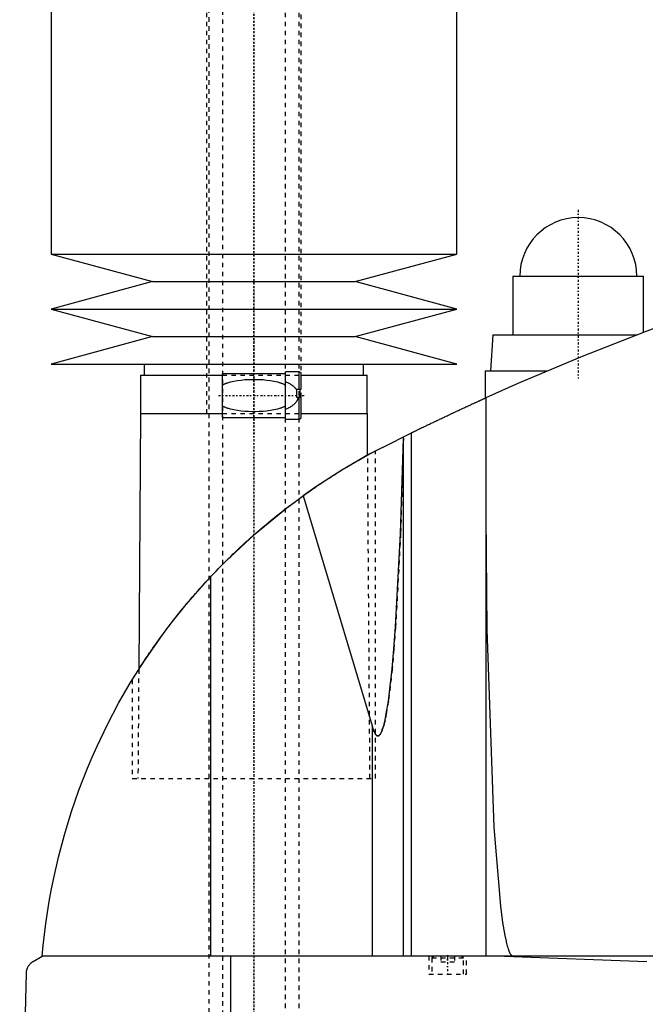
# Model space of a CAD drawing. Extents: x -602 to 174, y -319 to 827.
# Tile 3 of 7: x -602 to -463, y 126 to 345. Entities that reach past the tile are written whole.
import ezdxf

# ---------------------------------------------------------------- set-up
doc = ezdxf.new("R2010")
doc.units = 0
doc.linetypes.add('CENTER', pattern=[1.5, 0.45, -0.5, 0.05, -0.5])
doc.linetypes.add('DASHED', pattern=[2, 1, -1])
for name, color, linetype in [('AM_0', 7, 'CONTINUOUS'), ('AM_3', 7, 'DASHED'), ('AM_7', 7, 'CENTER')]:
    doc.layers.add(name, color=color, linetype=linetype)

msp = doc.modelspace()

# ---------------------------------------------------------------- linework, layer by layer
at = {"layer": 'AM_0', "color": 7, "linetype": 'CONTINUOUS'}
for p, q in [((-595, 360.5), (-595, 292.9)), ((-505, 292.9), (-505, 360.5)), ((-595, 292.9), (-572.5, 286.8)), ((-595, 292.9), (-505, 292.9)), ((-527.5, 286.8), (-505, 292.9)), ((-572.5, 286.8), (-595, 280.7)), ((-572.5, 286.8), (-527.5, 286.8)), ((-505, 280.7), (-527.5, 286.8)), ((-492.5, 288), (-492.5, 275)), ((-492.5, 288), (-463.5, 288)), ((-463.5, 275.54), (-463.5, 288)), ((-595, 280.7), (-572.5, 274.6)), ((-595, 280.7), (-505, 280.7)), ((-527.5, 274.6), (-505, 280.7)), ((-572.5, 274.6), (-595, 268.5)), ((-572.5, 274.6), (-527.5, 274.6)), ((-505, 268.5), (-527.5, 274.6)), ((-497, 275), (-497.5, 267)), ((-497, 275), (-464.91, 275)), ((-595, 268.5), (-505, 268.5)), ((-574.35, 268.5), (-574.35, 266)), ((-540, 266.75), (-543, 266.75)), ((-543, 256.25), (-543, 266.75)), ((-540, 262.9), (-540, 266.75)), ((-525.65, 266), (-525.65, 268.5)), ((-498.65, 267), (-498.65, 260.94)), ((-498.65, 267), (-484.81, 267)), ((-575.15, 266), (-575.15, 257.5)), ((-575.15, 266), (-557, 266)), ((-543, 266.35), (-557, 266.35)), ((-557, 256.65), (-557, 266.35)), ((-539.5, 262.9), (-539.5, 266.25)), ((-539.5, 266), (-524.85, 266)), ((-524.85, 257.5), (-524.85, 266)), ((-540.5, 261.1), (-540.5, 262.9)), ((-540.5, 262.9), (-539.5, 262.9)), ((-539.83, 262.9), (-539.83, 261.1)), ((-539.5, 261.1), (-540.5, 261.1)), ((-540, 256.25), (-540, 261.1)), ((-539.5, 256.75), (-539.5, 261.1)), ((-498.5, 261.01), (-498.5, 137.05)), ((-575.17, 257.5), (-575.58, 200.68)), ((-575.17, 257.5), (-557, 257.5)), ((-557, 256.65), (-543, 256.65)), ((-543, 256.25), (-540, 256.25)), ((-539.5, 257.5), (-524.83, 257.5)), ((-524.76, 248.27), (-524.83, 257.5)), ((-521.5, 250), (-515.04, 253.21)), ((-516.82, 252), (-516.82, 252.34)), ((-516.82, 137.05), (-516.82, 252)), ((-515.04, 137.05), (-515.04, 253.21)), ((-524.76, 248.27), (-523, 249.22)), ((-539.07, 239.26), (-523.7, 187.93)), ((-559.54, 137.05), (-559.54, 221.33)), ((-577, 198.4), (-575.58, 200.68)), ((-523.7, 137.05), (-523.7, 187.93)), ((-599, 135.85), (-597, 137.05)), ((-205.5, 137.05), (-597, 137.05)), ((-555.15, 76.5), (-555.15, 137.05)), ((-494.4, 137.05), (-462.76, 135.85)), ((-602, 76.5), (-600.5, 133.35))]:
    msp.add_line(p, q, dxfattribs=at)
for points in [[(-455.5, 278.5, 0), (-462.76, 275.82, 0), (-477.17, 270.17, 0), (-491.43, 264.15, 0), (-498.5, 261.01, 0)], [(-515.04, 253.21, 0), (-515, 253.23, 0), (-514.92, 253.27, 0), (-514.83, 253.31, 0), (-514.79, 253.34, 0), (-514.74, 253.36, 0), (-514.64, 253.41, 0), (-514.54, 253.46, 0), (-514.43, 253.51, 0), (-514.31, 253.57, 0), (-514.19, 253.63, 0), (-514.13, 253.66, 0), (-514.07, 253.69, 0), (-513.94, 253.75, 0), (-513.81, 253.82, 0), (-513.67, 253.88, 0), (-513.53, 253.95, 0), (-513.39, 254.02, 0), (-513.32, 254.05, 0), (-513.24, 254.09, 0), (-513.09, 254.16, 0), (-512.94, 254.23, 0), (-512.87, 254.27, 0), (-512.79, 254.31, 0), (-512.63, 254.39, 0), (-512.47, 254.47, 0), (-512.38, 254.51, 0), (-512.3, 254.55, 0), (-512.13, 254.63, 0), (-511.95, 254.71, 0), (-511.77, 254.8, 0), (-511.59, 254.89, 0), (-511.4, 254.98, 0), (-511.31, 255.02, 0), (-511.22, 255.07, 0), (-511.02, 255.16, 0), (-510.83, 255.26, 0), (-510.63, 255.35, 0), (-510.43, 255.45, 0), (-510.23, 255.54, 0), (-510.13, 255.59, 0), (-510.03, 255.64, 0), (-509.82, 255.74, 0), (-509.61, 255.84, 0), (-509.41, 255.94, 0), (-509.2, 256.04, 0), (-508.99, 256.14, 0), (-508.88, 256.19, 0), (-508.78, 256.24, 0), (-508.57, 256.34, 0), (-508.36, 256.44, 0), (-508.15, 256.54, 0), (-507.94, 256.64, 0), (-507.73, 256.73, 0), (-507.62, 256.78, 0), (-507.52, 256.83, 0), (-507.31, 256.93, 0), (-507.11, 257.03, 0), (-506.9, 257.12, 0), (-506.7, 257.22, 0), (-506.49, 257.32, 0), (-506.39, 257.37, 0), (-506.29, 257.41, 0), (-506.08, 257.51, 0), (-505.87, 257.61, 0), (-505.76, 257.66, 0), (-505.66, 257.71, 0), (-505.44, 257.81, 0), (-505.23, 257.91, 0), (-505.13, 257.96, 0), (-505.02, 258.01, 0), (-504.81, 258.1, 0), (-504.6, 258.2, 0), (-504.39, 258.3, 0), (-504.19, 258.4, 0), (-503.98, 258.49, 0), (-503.88, 258.54, 0), (-503.78, 258.59, 0), (-503.57, 258.68, 0), (-503.37, 258.77, 0), (-503.17, 258.87, 0), (-502.98, 258.96, 0), (-502.78, 259.05, 0), (-502.69, 259.09, 0), (-502.59, 259.13, 0), (-502.41, 259.22, 0), (-502.22, 259.31, 0), (-502.04, 259.39, 0), (-501.87, 259.47, 0), (-501.7, 259.55, 0), (-501.61, 259.59, 0), (-501.53, 259.63, 0), (-501.36, 259.7, 0), (-501.2, 259.77, 0), (-501.05, 259.85, 0), (-500.9, 259.92, 0), (-500.75, 259.98, 0), (-500.67, 260.02, 0), (-500.6, 260.05, 0), (-500.46, 260.12, 0), (-500.32, 260.18, 0), (-500.18, 260.24, 0), (-500.05, 260.3, 0), (-499.92, 260.36, 0), (-499.86, 260.39, 0), (-499.8, 260.42, 0), (-499.68, 260.47, 0), (-499.56, 260.52, 0), (-499.51, 260.55, 0), (-499.45, 260.57, 0), (-499.35, 260.62, 0), (-499.25, 260.67, 0), (-499.2, 260.69, 0), (-499.16, 260.71, 0), (-499.07, 260.75, 0), (-498.99, 260.78, 0), (-498.91, 260.82, 0), (-498.84, 260.85, 0), (-498.78, 260.88, 0), (-498.75, 260.89, 0), (-498.72, 260.9, 0), (-498.67, 260.93, 0), (-498.63, 260.95, 0), (-498.59, 260.96, 0), (-498.56, 260.98, 0), (-498.54, 260.99, 0), (-498.53, 260.99, 0), (-498.52, 261, 0), (-498.51, 261, 0), (-498.5, 261.01, 0), (-498.5, 261.01, 0)], [(-523.7, 187.93, 0), (-523.67, 187.8, 0), (-523.59, 187.55, 0), (-523.51, 187.32, 0), (-523.47, 187.22, 0), (-523.43, 187.11, 0), (-523.35, 186.92, 0), (-523.27, 186.74, 0), (-523.19, 186.58, 0), (-523.11, 186.44, 0), (-523.03, 186.32, 0), (-522.99, 186.26, 0), (-522.98, 186.25, 0), (-522.97, 186.24, 0), (-522.96, 186.22, 0), (-522.95, 186.21, 0), (-522.94, 186.2, 0), (-522.93, 186.19, 0), (-522.92, 186.17, 0), (-522.9, 186.16, 0), (-522.89, 186.14, 0), (-522.88, 186.13, 0), (-522.87, 186.12, 0), (-522.86, 186.12, 0), (-522.85, 186.1, 0), (-522.84, 186.09, 0), (-522.82, 186.08, 0), (-522.81, 186.07, 0), (-522.8, 186.06, 0), (-522.79, 186.05, 0), (-522.78, 186.05, 0), (-522.77, 186.03, 0), (-522.76, 186.03, 0), (-522.74, 186.02, 0), (-522.73, 186.01, 0), (-522.72, 186, 0), (-522.71, 186, 0), (-522.7, 185.99, 0), (-522.69, 185.98, 0), (-522.68, 185.98, 0), (-522.66, 185.97, 0), (-522.65, 185.97, 0), (-522.64, 185.96, 0), (-522.63, 185.96, 0), (-522.62, 185.96, 0), (-522.61, 185.95, 0), (-522.6, 185.95, 0), (-522.58, 185.94, 0), (-522.57, 185.94, 0), (-522.56, 185.94, 0), (-522.55, 185.94, 0), (-522.54, 185.94, 0), (-522.53, 185.94, 0), (-522.52, 185.94, 0), (-522.51, 185.94, 0), (-522.5, 185.94, 0), (-522.49, 185.94, 0), (-522.48, 185.94, 0), (-522.47, 185.94, 0), (-522.46, 185.94, 0), (-522.45, 185.94, 0), (-522.44, 185.94, 0), (-522.42, 185.94, 0), (-522.41, 185.95, 0), (-522.4, 185.95, 0), (-522.39, 185.95, 0), (-522.38, 185.95, 0), (-522.37, 185.96, 0), (-522.36, 185.96, 0), (-522.34, 185.97, 0), (-522.33, 185.97, 0), (-522.32, 185.98, 0), (-522.31, 185.98, 0), (-522.3, 185.99, 0), (-522.29, 185.99, 0), (-522.28, 186, 0), (-522.27, 186.01, 0), (-522.26, 186.01, 0), (-522.25, 186.02, 0), (-522.24, 186.03, 0), (-522.23, 186.03, 0), (-522.22, 186.04, 0), (-522.21, 186.05, 0), (-522.2, 186.06, 0), (-522.18, 186.07, 0), (-522.17, 186.08, 0), (-522.16, 186.09, 0), (-522.15, 186.1, 0), (-522.14, 186.11, 0), (-522.13, 186.12, 0), (-522.12, 186.13, 0), (-522.1, 186.15, 0), (-522.09, 186.16, 0), (-522.08, 186.18, 0), (-522.07, 186.19, 0), (-522.06, 186.19, 0), (-522.05, 186.21, 0), (-522.04, 186.23, 0), (-522.03, 186.23, 0), (-522.02, 186.24, 0), (-522.01, 186.26, 0), (-522, 186.28, 0), (-521.99, 186.29, 0), (-521.98, 186.3, 0), (-521.97, 186.32, 0), (-521.96, 186.34, 0), (-521.91, 186.41, 0), (-521.83, 186.54, 0), (-521.75, 186.7, 0), (-521.67, 186.87, 0), (-521.59, 187.06, 0), (-521.55, 187.16, 0), (-521.51, 187.27, 0), (-521.43, 187.49, 0), (-521.36, 187.73, 0), (-521.28, 187.99, 0), (-521.2, 188.26, 0), (-521.12, 188.55, 0), (-521.08, 188.71, 0), (-521.04, 188.86, 0), (-520.97, 189.19, 0), (-520.89, 189.53, 0), (-520.62, 190.86, 0), (-520.17, 193.61, 0), (-519.73, 196.94, 0), (-519.52, 198.82, 0), (-519.32, 200.83, 0), (-518.92, 205.25, 0), (-518.55, 210.17, 0), (-517.45, 230.88, 0), (-516.82, 252, 0)], [(-521.5, 250, 0), (-524.54, 248.39, 0), (-530.48, 244.95, 0), (-536.26, 241.23, 0), (-539.07, 239.26, 0)], [(-559.54, 221.33, 0), (-556.38, 224.59, 0), (-549.74, 230.79, 0), (-542.72, 236.55, 0), (-539.07, 239.26, 0)], [(-498.5, 234.82, 0), (-498.3, 209.52, 0), (-496.74, 165.69, 0), (-495.27, 148.1, 0), (-494.8, 144.49, 0), (-494.3, 141.58, 0), (-494.05, 140.38, 0), (-494.01, 140.2, 0), (-493.93, 139.85, 0), (-493.84, 139.52, 0), (-493.8, 139.37, 0), (-493.76, 139.22, 0), (-493.67, 138.93, 0), (-493.58, 138.66, 0), (-493.5, 138.41, 0), (-493.41, 138.19, 0), (-493.33, 137.98, 0), (-493.28, 137.89, 0), (-493.24, 137.8, 0), (-493.15, 137.63, 0), (-493.07, 137.49, 0), (-493.02, 137.41, 0), (-493, 137.39, 0), (-492.99, 137.37, 0), (-492.98, 137.36, 0), (-492.97, 137.35, 0), (-492.96, 137.33, 0), (-492.94, 137.32, 0), (-492.93, 137.3, 0), (-492.91, 137.28, 0), (-492.9, 137.27, 0), (-492.89, 137.26, 0), (-492.89, 137.25, 0), (-492.87, 137.24, 0), (-492.86, 137.22, 0), (-492.84, 137.21, 0), (-492.83, 137.2, 0), (-492.81, 137.18, 0), (-492.81, 137.18, 0), (-492.8, 137.17, 0), (-492.78, 137.16, 0), (-492.77, 137.15, 0), (-492.76, 137.14, 0), (-492.75, 137.14, 0), (-492.74, 137.13, 0), (-492.73, 137.12, 0), (-492.72, 137.11, 0), (-492.71, 137.11, 0), (-492.7, 137.1, 0), (-492.68, 137.09, 0), (-492.67, 137.09, 0), (-492.65, 137.08, 0), (-492.64, 137.08, 0), (-492.63, 137.07, 0), (-492.62, 137.07, 0), (-492.61, 137.07, 0), (-492.59, 137.06, 0), (-492.58, 137.06, 0), (-492.57, 137.06, 0), (-492.55, 137.05, 0), (-492.54, 137.05, 0), (-492.54, 137.05, 0), (-492.52, 137.05, 0), (-492.51, 137.05, 0), (-492.5, 137.05, 0)], [(-597, 137.05, 0), (-596.78, 139.43, 0), (-596.22, 144.25, 0), (-595.47, 149.13, 0), (-595.02, 151.59, 0), (-594.53, 154.06, 0), (-593.41, 159.01, 0), (-592.08, 163.98, 0), (-590.56, 168.95, 0), (-588.85, 173.89, 0), (-586.93, 178.8, 0), (-585.9, 181.24, 0), (-584.82, 183.66, 0), (-582.52, 188.45, 0), (-580.04, 193.17, 0), (-577.37, 197.79, 0), (-574.52, 202.31, 0), (-571.52, 206.7, 0), (-569.96, 208.86, 0), (-568.36, 210.97, 0), (-565.02, 215.13, 0), (-561.43, 219.28, 0), (-559.54, 221.33, 0)], [(-600.5, 133.35, 0), (-600.5, 133.35, 0), (-600.5, 133.36, 0), (-600.5, 133.37, 0), (-600.5, 133.38, 0), (-600.5, 133.38, 0), (-600.5, 133.39, 0), (-600.5, 133.4, 0), (-600.5, 133.43, 0), (-600.49, 133.48, 0), (-600.49, 133.51, 0), (-600.49, 133.53, 0), (-600.48, 133.58, 0), (-600.48, 133.63, 0), (-600.47, 133.68, 0), (-600.46, 133.73, 0), (-600.46, 133.78, 0), (-600.45, 133.8, 0), (-600.45, 133.82, 0), (-600.44, 133.86, 0), (-600.43, 133.9, 0), (-600.42, 133.94, 0), (-600.41, 133.98, 0), (-600.4, 134.02, 0), (-600.4, 134.04, 0), (-600.39, 134.05, 0), (-600.38, 134.09, 0), (-600.37, 134.12, 0), (-600.37, 134.14, 0), (-600.36, 134.16, 0), (-600.35, 134.19, 0), (-600.34, 134.22, 0), (-600.33, 134.24, 0), (-600.33, 134.26, 0), (-600.32, 134.29, 0), (-600.3, 134.32, 0), (-600.26, 134.43, 0), (-600.18, 134.59, 0), (-600.1, 134.75, 0), (-600.02, 134.88, 0), (-599.94, 135, 0), (-599.9, 135.06, 0), (-599.86, 135.11, 0), (-599.77, 135.22, 0), (-599.67, 135.32, 0), (-599.58, 135.41, 0), (-599.48, 135.51, 0), (-599.38, 135.59, 0), (-599.33, 135.63, 0), (-599.27, 135.67, 0), (-599.17, 135.75, 0), (-599.06, 135.82, 0), (-599, 135.85, 0)]]:
    msp.add_polyline3d(points, dxfattribs=at)
for centre, radius, start, end in [((-478, 288), 13, 0, 180), ((-540, 266.25), 0.5, 0, 90), ((-540, 256.75), 0.5, 270, 0)]:
    msp.add_arc(centre, radius, start, end, dxfattribs=at)
at = {"layer": 'AM_3', "color": 6, "linetype": 'DASHED'}
for p, q in [((-557, 479), (-557, -50.5)), ((-543, -50.5), (-543, 479)), ((-560, 463.5), (-560, -20.5)), ((-540, -10.5), (-540, 459.9)), ((-560.5, 360.5), (-560.5, 257.5)), ((-539.5, 261.1), (-539.5, 360.5)), ((-557, 266), (-539.5, 266)), ((-540.5, 262.69), (-540.5, 262.9)), ((-539.83, 261.1), (-540, 261.1)), ((-557, 257.5), (-539.5, 257.5)), ((-524.25, 176.5), (-524.76, 248.27)), ((-523, 176.5), (-523, 249.22)), ((-575.58, 200.68), (-575.75, 176.5)), ((-577, 198.4), (-577, 176.5)), ((-577, 176.5), (-523, 176.5)), ((-511.15, 137.05), (-511.15, 133.05)), ((-510.1, 137.05), (-510.5, 136.65)), ((-510.5, 136.65), (-510.5, 133.05)), ((-510.5, 136.65), (-503.5, 136.65)), ((-508.5, 137.05), (-508.5, 135.8)), ((-508.5, 135.8), (-505.5, 135.8)), ((-507, 137.05), (-507, 135.8)), ((-505.5, 137.05), (-505.5, 135.8)), ((-503.5, 136.65), (-503.9, 137.05)), ((-503.5, 133.05), (-503.5, 136.65)), ((-502.85, 133.05), (-502.85, 137.05)), ((-511.15, 133.05), (-502.85, 133.05))]:
    msp.add_line(p, q, dxfattribs=at)
for points in [[(-557, 263.85, 0), (-556.94, 263.88, 0), (-556.83, 263.93, 0), (-556.72, 263.99, 0), (-556.66, 264.01, 0), (-556.61, 264.04, 0), (-556.49, 264.09, 0), (-556.37, 264.14, 0), (-556.26, 264.18, 0), (-556.14, 264.23, 0), (-556.02, 264.27, 0), (-555.95, 264.29, 0), (-555.89, 264.31, 0), (-555.77, 264.35, 0), (-555.65, 264.39, 0), (-555.21, 264.52, 0), (-554.82, 264.62, 0), (-554.43, 264.7, 0), (-553.64, 264.84, 0), (-552.82, 264.95, 0), (-552.01, 265.03, 0), (-551.19, 265.07, 0), (-550.39, 265.1, 0), (-550, 265.1, 0), (-549.61, 265.1, 0), (-548.81, 265.07, 0), (-547.99, 265.03, 0), (-547.18, 264.95, 0), (-546.36, 264.84, 0), (-545.57, 264.7, 0), (-545.18, 264.62, 0), (-544.79, 264.52, 0), (-544.35, 264.39, 0), (-544.23, 264.35, 0), (-544.11, 264.31, 0), (-544.05, 264.29, 0), (-543.98, 264.27, 0), (-543.86, 264.23, 0), (-543.74, 264.18, 0), (-543.63, 264.14, 0), (-543.51, 264.09, 0), (-543.39, 264.04, 0), (-543.34, 264.01, 0), (-543.28, 263.99, 0), (-543.17, 263.93, 0), (-543.06, 263.88, 0), (-543, 263.85, 0)], [(-543, 264.59, 0), (-542.92, 264.56, 0), (-542.75, 264.49, 0), (-542.58, 264.41, 0), (-542.5, 264.37, 0), (-542.42, 264.33, 0), (-542.26, 264.25, 0), (-542.1, 264.16, 0), (-541.94, 264.07, 0), (-541.79, 263.98, 0), (-541.64, 263.88, 0), (-541.57, 263.83, 0), (-541.5, 263.78, 0), (-541.36, 263.67, 0), (-541.22, 263.56, 0), (-541.1, 263.44, 0), (-540.97, 263.32, 0), (-540.86, 263.19, 0), (-540.8, 263.13, 0), (-540.75, 263.06, 0), (-540.64, 262.92, 0), (-540.55, 262.77, 0), (-540.5, 262.69, 0)], [(-540.21, 261.1, 0), (-540.21, 261.08, 0), (-540.22, 261.04, 0), (-540.23, 261.01, 0), (-540.23, 260.99, 0), (-540.24, 260.97, 0), (-540.24, 260.93, 0), (-540.25, 260.89, 0), (-540.27, 260.86, 0), (-540.28, 260.82, 0), (-540.29, 260.78, 0), (-540.29, 260.76, 0), (-540.3, 260.75, 0), (-540.31, 260.71, 0), (-540.33, 260.67, 0), (-540.34, 260.64, 0), (-540.36, 260.6, 0), (-540.37, 260.57, 0), (-540.38, 260.55, 0), (-540.39, 260.53, 0), (-540.4, 260.49, 0), (-540.42, 260.46, 0), (-540.43, 260.44, 0), (-540.44, 260.43, 0), (-540.46, 260.39, 0), (-540.47, 260.36, 0), (-540.48, 260.34, 0), (-540.49, 260.32, 0), (-540.51, 260.29, 0), (-540.53, 260.26, 0), (-540.55, 260.23, 0), (-540.57, 260.19, 0), (-540.59, 260.16, 0), (-540.6, 260.15, 0), (-540.61, 260.13, 0), (-540.63, 260.1, 0), (-540.65, 260.07, 0), (-540.73, 259.97, 0), (-540.87, 259.8, 0), (-541.01, 259.64, 0), (-541.17, 259.49, 0), (-541.25, 259.42, 0), (-541.34, 259.35, 0), (-541.51, 259.21, 0), (-541.69, 259.09, 0), (-541.88, 258.96, 0), (-542.07, 258.85, 0), (-542.27, 258.74, 0), (-542.38, 258.69, 0), (-542.48, 258.64, 0), (-542.69, 258.54, 0), (-542.89, 258.45, 0), (-543, 258.41, 0)], [(-543, 259.15, 0), (-543.06, 259.12, 0), (-543.17, 259.07, 0), (-543.28, 259.01, 0), (-543.34, 258.99, 0), (-543.39, 258.96, 0), (-543.51, 258.91, 0), (-543.63, 258.86, 0), (-543.74, 258.82, 0), (-543.86, 258.77, 0), (-543.98, 258.73, 0), (-544.05, 258.71, 0), (-544.11, 258.69, 0), (-544.23, 258.65, 0), (-544.35, 258.61, 0), (-544.79, 258.48, 0), (-545.18, 258.38, 0), (-545.57, 258.3, 0), (-546.36, 258.16, 0), (-547.18, 258.05, 0), (-547.99, 257.97, 0), (-548.81, 257.93, 0), (-549.61, 257.9, 0), (-550, 257.9, 0), (-550.39, 257.9, 0), (-551.19, 257.93, 0), (-552.01, 257.97, 0), (-552.82, 258.05, 0), (-553.64, 258.16, 0), (-554.43, 258.3, 0), (-554.82, 258.38, 0), (-555.21, 258.48, 0), (-555.65, 258.61, 0), (-555.77, 258.65, 0), (-555.89, 258.69, 0), (-555.95, 258.71, 0), (-556.02, 258.73, 0), (-556.14, 258.77, 0), (-556.26, 258.82, 0), (-556.37, 258.86, 0), (-556.49, 258.91, 0), (-556.61, 258.96, 0), (-556.66, 258.99, 0), (-556.72, 259.01, 0), (-556.83, 259.07, 0), (-556.94, 259.12, 0), (-557, 259.15, 0)], [(-516.82, 252, 0), (-517.45, 230.88, 0), (-518.55, 210.17, 0), (-518.92, 205.25, 0), (-519.32, 200.83, 0), (-519.52, 198.82, 0), (-519.73, 196.94, 0), (-520.17, 193.61, 0), (-520.62, 190.86, 0), (-520.89, 189.53, 0), (-520.97, 189.19, 0), (-521.04, 188.86, 0), (-521.08, 188.71, 0), (-521.12, 188.55, 0), (-521.2, 188.26, 0), (-521.28, 187.99, 0), (-521.36, 187.73, 0), (-521.43, 187.49, 0), (-521.51, 187.27, 0), (-521.55, 187.16, 0), (-521.59, 187.06, 0), (-521.67, 186.87, 0), (-521.75, 186.7, 0), (-521.83, 186.54, 0), (-521.91, 186.41, 0), (-521.96, 186.34, 0), (-521.97, 186.32, 0), (-521.98, 186.3, 0), (-521.99, 186.29, 0), (-522, 186.28, 0), (-522.01, 186.26, 0), (-522.02, 186.24, 0), (-522.03, 186.23, 0), (-522.04, 186.23, 0), (-522.05, 186.21, 0), (-522.06, 186.19, 0), (-522.07, 186.19, 0), (-522.08, 186.18, 0), (-522.09, 186.16, 0), (-522.1, 186.15, 0), (-522.12, 186.13, 0), (-522.13, 186.12, 0), (-522.14, 186.11, 0), (-522.15, 186.1, 0), (-522.16, 186.09, 0), (-522.17, 186.08, 0), (-522.18, 186.07, 0), (-522.2, 186.06, 0), (-522.21, 186.05, 0), (-522.22, 186.04, 0), (-522.23, 186.03, 0), (-522.24, 186.03, 0), (-522.25, 186.02, 0), (-522.26, 186.01, 0), (-522.27, 186.01, 0), (-522.28, 186, 0), (-522.29, 185.99, 0), (-522.3, 185.99, 0), (-522.31, 185.98, 0), (-522.32, 185.98, 0), (-522.33, 185.97, 0), (-522.34, 185.97, 0), (-522.36, 185.96, 0), (-522.37, 185.96, 0), (-522.38, 185.95, 0), (-522.39, 185.95, 0), (-522.4, 185.95, 0), (-522.41, 185.95, 0), (-522.42, 185.94, 0), (-522.44, 185.94, 0), (-522.45, 185.94, 0), (-522.46, 185.94, 0), (-522.47, 185.94, 0), (-522.48, 185.94, 0), (-522.49, 185.94, 0), (-522.5, 185.94, 0), (-522.51, 185.94, 0), (-522.52, 185.94, 0), (-522.53, 185.94, 0), (-522.54, 185.94, 0), (-522.55, 185.94, 0), (-522.56, 185.94, 0), (-522.57, 185.94, 0), (-522.58, 185.94, 0), (-522.6, 185.95, 0), (-522.61, 185.95, 0), (-522.62, 185.96, 0), (-522.63, 185.96, 0), (-522.64, 185.96, 0), (-522.65, 185.97, 0), (-522.66, 185.97, 0), (-522.68, 185.98, 0), (-522.69, 185.98, 0), (-522.7, 185.99, 0), (-522.71, 186, 0), (-522.72, 186, 0), (-522.73, 186.01, 0), (-522.74, 186.02, 0), (-522.76, 186.03, 0), (-522.77, 186.03, 0), (-522.78, 186.05, 0), (-522.79, 186.05, 0), (-522.8, 186.06, 0), (-522.81, 186.07, 0), (-522.82, 186.08, 0), (-522.84, 186.09, 0), (-522.85, 186.1, 0), (-522.86, 186.12, 0), (-522.87, 186.12, 0), (-522.88, 186.13, 0), (-522.89, 186.14, 0), (-522.9, 186.16, 0), (-522.92, 186.17, 0), (-522.93, 186.19, 0), (-522.94, 186.2, 0), (-522.95, 186.21, 0), (-522.96, 186.22, 0), (-522.97, 186.24, 0), (-522.98, 186.25, 0), (-522.99, 186.26, 0), (-523, 186.27, 0), (-523.01, 186.29, 0), (-523.02, 186.31, 0), (-523.03, 186.32, 0), (-523.04, 186.33, 0), (-523.05, 186.35, 0), (-523.06, 186.37, 0), (-523.11, 186.44, 0), (-523.19, 186.58, 0), (-523.27, 186.74, 0), (-523.35, 186.92, 0), (-523.43, 187.11, 0), (-523.47, 187.22, 0), (-523.51, 187.32, 0), (-523.59, 187.55, 0), (-523.67, 187.8, 0), (-523.7, 187.93, 0)], [(-575.58, 200.68, 0), (-575.47, 200.85, 0), (-575.24, 201.21, 0), (-575, 201.58, 0), (-574.87, 201.77, 0), (-574.75, 201.97, 0), (-574.48, 202.38, 0), (-574.2, 202.8, 0), (-573.91, 203.23, 0), (-573.62, 203.67, 0), (-573.31, 204.13, 0), (-573.15, 204.36, 0), (-572.99, 204.59, 0), (-572.67, 205.06, 0), (-572.34, 205.54, 0), (-572, 206.02, 0), (-571.66, 206.51, 0), (-571.31, 206.99, 0), (-571.14, 207.24, 0), (-570.96, 207.48, 0), (-570.61, 207.97, 0), (-570.25, 208.46, 0), (-570.07, 208.7, 0), (-569.88, 208.95, 0), (-569.51, 209.46, 0), (-569.12, 209.97, 0), (-568.93, 210.22, 0), (-568.73, 210.48, 0), (-568.33, 211, 0), (-567.93, 211.53, 0), (-567.51, 212.06, 0), (-567.09, 212.59, 0), (-566.66, 213.13, 0), (-566.44, 213.4, 0), (-566.22, 213.67, 0), (-565.77, 214.22, 0), (-565.32, 214.77, 0), (-564.87, 215.32, 0), (-564.4, 215.87, 0), (-563.93, 216.43, 0), (-563.69, 216.7, 0), (-563.45, 216.98, 0), (-562.97, 217.54, 0), (-562.48, 218.1, 0), (-561.98, 218.65, 0), (-561.48, 219.21, 0), (-560.98, 219.77, 0), (-560.72, 220.05, 0), (-560.47, 220.33, 0), (-559.95, 220.88, 0), (-559.43, 221.44, 0), (-558.91, 221.99, 0), (-558.38, 222.54, 0), (-557.85, 223.09, 0), (-557.58, 223.37, 0), (-557.32, 223.64, 0), (-556.78, 224.18, 0), (-556.24, 224.73, 0), (-555.69, 225.26, 0), (-555.15, 225.8, 0), (-554.6, 226.33, 0), (-554.33, 226.59, 0), (-554.05, 226.85, 0), (-553.5, 227.38, 0), (-552.95, 227.89, 0), (-552.67, 228.15, 0), (-552.4, 228.4, 0), (-551.85, 228.91, 0), (-551.29, 229.41, 0), (-551.02, 229.66, 0), (-550.74, 229.91, 0), (-550.19, 230.4, 0), (-549.64, 230.88, 0), (-549.08, 231.37, 0), (-548.51, 231.86, 0), (-547.94, 232.34, 0), (-547.65, 232.59, 0), (-547.37, 232.83, 0), (-546.78, 233.31, 0), (-546.19, 233.8, 0), (-545.6, 234.28, 0), (-545.01, 234.76, 0), (-544.41, 235.24, 0), (-544.11, 235.47, 0), (-543.81, 235.71, 0), (-543.21, 236.18, 0), (-542.6, 236.64, 0), (-542, 237.1, 0), (-541.4, 237.56, 0), (-540.79, 238.01, 0), (-540.49, 238.23, 0), (-540.19, 238.45, 0), (-539.59, 238.88, 0), (-539, 239.31, 0), (-538.4, 239.74, 0), (-537.82, 240.15, 0), (-537.23, 240.56, 0), (-536.94, 240.76, 0), (-536.65, 240.96, 0), (-536.08, 241.35, 0), (-535.51, 241.73, 0), (-534.95, 242.11, 0), (-534.4, 242.47, 0), (-533.85, 242.83, 0), (-533.59, 243, 0), (-533.32, 243.17, 0), (-532.79, 243.51, 0), (-532.28, 243.84, 0), (-532.02, 244, 0), (-531.77, 244.16, 0), (-531.28, 244.46, 0), (-530.8, 244.76, 0), (-530.56, 244.91, 0), (-530.33, 245.05, 0), (-529.87, 245.33, 0), (-529.41, 245.6, 0), (-528.97, 245.87, 0), (-528.53, 246.13, 0), (-528.1, 246.38, 0), (-527.9, 246.5, 0), (-527.69, 246.62, 0), (-527.29, 246.85, 0), (-526.9, 247.07, 0), (-526.52, 247.29, 0), (-526.16, 247.49, 0), (-525.82, 247.68, 0), (-525.65, 247.77, 0), (-525.49, 247.86, 0), (-525.19, 248.03, 0), (-524.9, 248.19, 0), (-524.76, 248.27, 0)]]:
    msp.add_polyline3d(points, dxfattribs=at)
at = {"layer": 'AM_7', "color": 4, "linetype": 'CENTER'}
for p, q in [((-550, 826.77), (-550, -92.28)), ((-550, 365.65), (-550, 252.35)), ((-478, 302.7), (-478, 265.3)), ((-491.65, 288), (-464.35, 288)), ((-550, 284.39), (-550, 22.81)), ((-557.88, 261.5), (-538.62, 261.5)), ((-507, 137.25), (-507, 132.85))]:
    msp.add_line(p, q, dxfattribs=at)

doc.saveas('drawing.dxf')
